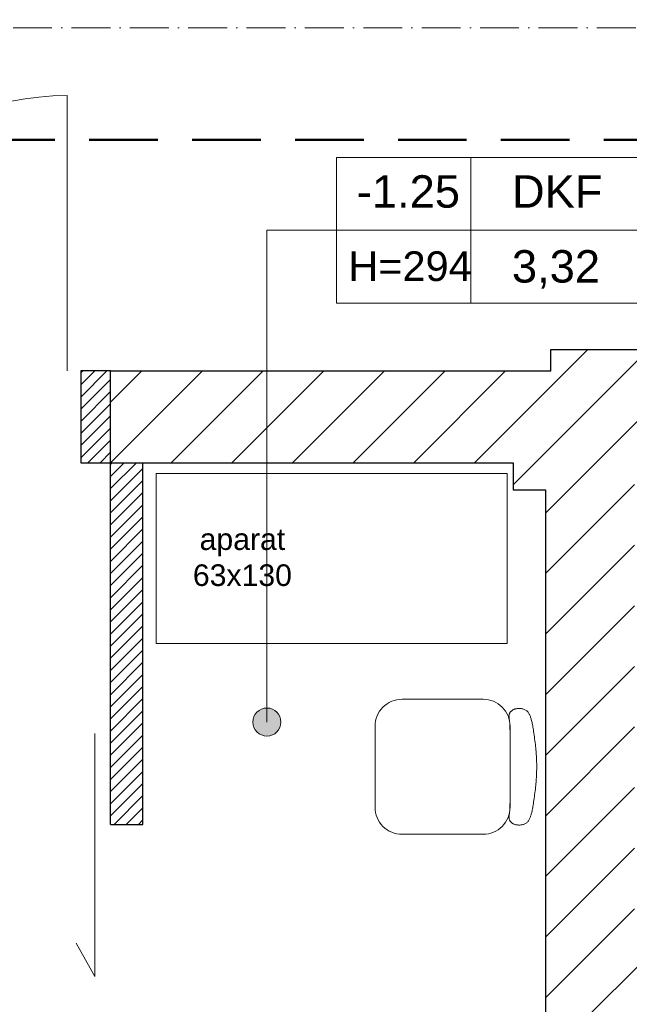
# Model space of a CAD drawing. Header units: millimetres. Extents: x 26866 to 1024070, y -428191 to 408885.
# Tile 154 of 248: x 194300 to 196556, y 392236 to 395883. Entities that reach past the tile are written whole.
import ezdxf

# ---------------------------------------------------------------- set-up
doc = ezdxf.new("R2010")
doc.units = ezdxf.units.MM
doc.header["$LTSCALE"] = 2
doc.linetypes.add('ACAD_ISO10W100', pattern=[18, 12, -3, 0, -3])
doc.linetypes.add('DASHED', pattern=[19.05, 12.7, -6.35])
for name, color, linetype, lineweight in [('0_OPIS', 7, 'Continuous', 13), ('3DPLAN_A_DRZWI', 173, 'Continuous', 5), ('3DPLAN_A_TABELKA POMIESZCZEŃ', 7, 'Continuous', 0), ('A_6_STOLARKA_DRZWI', 6, 'Continuous', 0), ('A_TXT', 7, 'Continuous', 0), ('Opisy', 7, 'Continuous', 13)]:
    doc.layers.add(name, color=color, linetype=linetype, lineweight=lineweight)
for name, color, linetype in [('3DPLAN_A_KRESKOWANIE 1', 253, 'Continuous'), ('3DPLAN_A_OPIS', 8, 'Continuous'), ('3DPLAN_A_POMIESZCZENIE NUMER', 100, 'Continuous'), ('3DPLAN_K_NOŚNA', 7, 'Continuous'), ('A_POMIESZCZENIE OPIS', 100, 'Continuous')]:
    doc.layers.add(name, color=color, linetype=linetype)
doc.layers.add('FURNITURE ZD 1 500', color=7, linetype='Continuous', lineweight=13, true_color=0x9fa8a5)
doc.styles.add('ARIAL', font='arial.ttf')

# ---------------------------------------------------------------- blocks, each defined once
blk = doc.blocks.new('tabelka dla tp')
at = {"layer": '3DPLAN_A_TABELKA POMIESZCZEŃ'}
for p, q in [((49.7, 54), (49.7, 0)), ((0, 27), (243.13, 27))]:
    blk.add_line(p, q, dxfattribs=at)
blk.add_lwpolyline([(0, 54), (243.13, 54), (243.13, 0), (0, 0)], close=True, dxfattribs=at)
at = {"layer": '3DPLAN_A_POMIESZCZENIE NUMER', "color": 7, "style": 'ARIAL'}
blk.add_attdef('NUMER', (2.23, 35.39), '', height=12, dxfattribs=at)
at = {"layer": 'A_POMIESZCZENIE OPIS', "insert": (112.2, 19.75), "char_height": 12, "width": 36.4122, "attachment_point": 1, "style": 'ARIAL'}
blk.add_mtext('{\\C7;m²}', dxfattribs=at)
at = {"layer": 'A_POMIESZCZENIE OPIS', "color": 7, "style": 'ARIAL'}
for tag, p in [('NAZWA', (51.73, 35.39)), ('POWIERZCHNIA', (51.06, 7.24))]:
    blk.add_attdef(tag, p, '', height=12, dxfattribs=at)
blk = doc.blocks.new('S50')
at = {"lineweight": 9, "ltscale": 0.0235}
blk.add_lwpolyline([(-0.1399, 0.4996), (-0.1468, 0.4994), (-0.1525, 0.4992), (-0.1572, 0.499), (-0.161, 0.4988), (-0.164, 0.4985), (-0.1666, 0.4982), (-0.1687, 0.4979), (-0.1707, 0.4977), (-0.1726, 0.4974), (-0.1744, 0.4971), (-0.1761, 0.4968), (-0.1779, 0.4966), (-0.1796, 0.4964), (-0.1813, 0.4962), (-0.183, 0.4961), (-0.1847, 0.496), (-0.1863, 0.4959), (-0.188, 0.4959), (-0.1897, 0.496), (-0.1913, 0.4962), (-0.1929, 0.4964), (-0.1945, 0.4968), (-0.196, 0.4973), (-0.1975, 0.4978), (-0.199, 0.4985), (-0.2004, 0.4993), (-0.2017, 0.5002), (-0.203, 0.5012), (-0.2042, 0.5023), (-0.2054, 0.5035), (-0.2065, 0.5047), (-0.2076, 0.506), (-0.2086, 0.5074), (-0.2096, 0.5088), (-0.2105, 0.5103), (-0.2113, 0.5119), (-0.2121, 0.5136), (-0.2129, 0.5154), (-0.2135, 0.5173), (-0.2141, 0.5193), (-0.2146, 0.5215), (-0.2151, 0.5237), (-0.2154, 0.5261), (-0.2157, 0.5286), (-0.2159, 0.5312), (-0.2159, 0.5339), (-0.2158, 0.5365), (-0.2156, 0.5393), (-0.2153, 0.542), (-0.2148, 0.5447), (-0.2141, 0.5474), (-0.2134, 0.5501), (-0.2124, 0.5526), (-0.2113, 0.5551), (-0.2101, 0.5574), (-0.2087, 0.5596), (-0.2072, 0.5616), (-0.2055, 0.5635), (-0.2037, 0.5652), (-0.2017, 0.5667), (-0.1997, 0.5682), (-0.1975, 0.5695), (-0.1953, 0.5708), (-0.1931, 0.5719), (-0.1907, 0.573), (-0.1883, 0.574), (-0.1858, 0.575), (-0.1832, 0.5759), (-0.1805, 0.5768), (-0.1776, 0.5777), (-0.1746, 0.5785), (-0.1714, 0.5794), (-0.168, 0.5802), (-0.1644, 0.5811), (-0.1606, 0.5819), (-0.1564, 0.5828), (-0.152, 0.5836), (-0.1472, 0.5845), (-0.142, 0.5854), (-0.1364, 0.5863), (-0.1304, 0.5872), (-0.124, 0.5881), (-0.1174, 0.5891), (-0.1105, 0.59), (-0.1035, 0.5909), (-0.0965, 0.5917), (-0.0894, 0.5926), (-0.0825, 0.5934), (-0.0758, 0.5941), (-0.0692, 0.5948), (-0.0628, 0.5954), (-0.0567, 0.596), (-0.0508, 0.5965), (-0.0451, 0.597), (-0.0397, 0.5974), (-0.0346, 0.5977), (-0.0297, 0.5979), (-0.0251, 0.5981), (-0.0208, 0.5982), (-0.0166, 0.5983), (-0.0125, 0.5984), (-0.0085, 0.5984), (-0.0046, 0.5984), (-0.0007, 0.5984), (0.0033, 0.5984), (0.0073, 0.5984), (0.0114, 0.5984), (0.0156, 0.5983), (0.02, 0.5982), (0.0245, 0.5981), (0.0293, 0.5979), (0.0342, 0.5977), (0.0395, 0.5974), (0.045, 0.597), (0.0507, 0.5965), (0.0566, 0.596), (0.0628, 0.5954), (0.0692, 0.5948), (0.0758, 0.5941), (0.0825, 0.5934), (0.0894, 0.5926), (0.0965, 0.5917), (0.1035, 0.5909), (0.1105, 0.59), (0.1174, 0.5891), (0.124, 0.5881), (0.1304, 0.5872), (0.1364, 0.5863), (0.142, 0.5854), (0.1472, 0.5845), (0.152, 0.5836), (0.1564, 0.5828), (0.1606, 0.5819), (0.1644, 0.5811), (0.168, 0.5802), (0.1714, 0.5794), (0.1746, 0.5785), (0.1776, 0.5777), (0.1805, 0.5768), (0.1832, 0.5759), (0.1858, 0.575), (0.1883, 0.574), (0.1907, 0.573), (0.1931, 0.5719), (0.1953, 0.5708), (0.1975, 0.5695), (0.1997, 0.5682), (0.2017, 0.5667), (0.2037, 0.5652), (0.2055, 0.5635), (0.2072, 0.5616), (0.2087, 0.5596), (0.2101, 0.5574), (0.2113, 0.5551), (0.2124, 0.5526), (0.2134, 0.5501), (0.2141, 0.5474), (0.2148, 0.5447), (0.2153, 0.542), (0.2156, 0.5393), (0.2158, 0.5365), (0.2159, 0.5339), (0.2159, 0.5312), (0.2157, 0.5286), (0.2154, 0.5261), (0.2151, 0.5237), (0.2146, 0.5215), (0.2141, 0.5193), (0.2135, 0.5173), (0.2129, 0.5154), (0.2121, 0.5136), (0.2113, 0.5119), (0.2105, 0.5103), (0.2096, 0.5088), (0.2086, 0.5074), (0.2076, 0.506), (0.2065, 0.5047), (0.2054, 0.5035), (0.2042, 0.5023), (0.203, 0.5012), (0.2017, 0.5002), (0.2004, 0.4993), (0.199, 0.4985), (0.1975, 0.4978), (0.196, 0.4973), (0.1945, 0.4968), (0.1929, 0.4964), (0.1913, 0.4962), (0.1897, 0.496), (0.188, 0.4959), (0.1863, 0.4959), (0.1847, 0.496), (0.183, 0.4961), (0.1813, 0.4962), (0.1796, 0.4964), (0.1779, 0.4966), (0.1761, 0.4968), (0.1744, 0.4971), (0.1726, 0.4974), (0.1707, 0.4977), (0.1687, 0.4979), (0.1666, 0.4982), (0.164, 0.4985), (0.161, 0.4988), (0.1572, 0.499), (0.1525, 0.4992), (0.1468, 0.4994), (0.1399, 0.4996), (0.1316, 0.4997), (0.1222, 0.4998), (0.1118, 0.4999), (0.1005, 0.5), (0.0886, 0.5), (0.0762, 0.5), (0.0635, 0.5), (0.0507, 0.5), (0.038, 0.5), (0.0253, 0.5), (0.0126, 0.5), (0, 0.5), (-0.0126, 0.5), (-0.0253, 0.5), (-0.038, 0.5), (-0.0507, 0.5), (-0.0635, 0.5), (-0.0762, 0.5), (-0.0886, 0.5), (-0.1005, 0.5), (-0.1118, 0.4999), (-0.1222, 0.4998), (-0.1316, 0.4997)], close=True, dxfattribs=at)
blk.add_lwpolyline([(-0.25, 0.1), (-0.25, 0.4, -0.414214), (-0.15, 0.5), (0.15, 0.5, -0.414214), (0.25, 0.4), (0.25, 0.1, -0.414214), (0.15, 0), (-0.15, 0, -0.414214)], format="xyb", close=True, dxfattribs=at)
blk = doc.blocks.new('kondygnacja -1')
at = {"layer": '3DPLAN_A_KRESKOWANIE 1'}
h = blk.add_hatch(dxfattribs=at)
h.set_pattern_fill('ANSI31', color=256, scale=7.5, style=0)
h.set_pattern_definition([(45, (23044.838, -26883.88), (-16.83798, 16.83798), [])])
h.paths.add_polyline_path([(31677.49, -24430.84), (30214.87, -24430.84), (30214.87, -24470.84), (30429.61, -24470.84), (30429.61, -24477.84), (30447.61, -24477.84), (30447.61, -24818.84), (30476.61, -24818.84), (30476.61, -24470.84), (31012.61, -24470.84), (31012.61, -24478.84), (31079.61, -24478.84), (31079.61, -24470.84), (31638.61, -24470.84), (31638.61, -25036.84), (31079.61, -25036.84), (31079.61, -25028.84), (31012.61, -25028.84), (31012.61, -25036.84), (30611.38, -25036.84), (30611.38, -25072.84), (31023.61, -25072.84), (31034.61, -25082.84), (31034.61, -25330.84), (31023.61, -25340.84), (30831.4, -25340.84, -0.038531), (30832.58, -25356.18), (30832.58, -25371.84), (31079.61, -25371.84), (31079.61, -25072.84), (31638.61, -25072.84), (31638.61, -25943.84), (30832.58, -25943.84), (30832.58, -26009.84), (31677.49, -26009.84)])
h.paths.add_polyline_path([(30682.61, -26009.84), (30832.58, -26009.84), (30832.58, -25943.84), (30760.61, -25943.84), (30760.61, -25454.67), (30735.61, -25464.58), (30735.61, -25943.84), (30682.61, -25943.84)])
h.paths.add_polyline_path([(30679.61, -25371.84), (30735.61, -25371.84), (30735.61, -25464.58), (30760.61, -25454.67), (30760.61, -25371.84), (30832.58, -25371.84), (30832.58, -25356.18, 0.038531), (30831.4, -25340.84), (30679.61, -25340.84)])
h.paths.add_polyline_path([(30355.83, -25371.84), (30425.61, -25371.84), (30425.61, -25379.84), (30463.61, -25379.84), (30463.61, -25424.74), (30471.61, -25424.74), (30471.61, -25395.84), (30533.61, -25395.84), (30533.61, -25371.84), (30576.61, -25371.84), (30576.61, -25341.84), (30472.61, -25341.84), (30472.61, -25326.84), (30427.61, -25326.84), (30427.61, -25341.84), (30355.83, -25341.84)])
h.paths.add_polyline_path([(30456.61, -25936.84), (30425.61, -25936.84), (30425.61, -25945.84), (30380.61, -25945.84), (30380.61, -26009.84), (30512.61, -26009.84), (30512.61, -25943.84), (30466.61, -25943.84), (30466.61, -25712.84), (30456.61, -25712.84)])
h.paths.add_polyline_path([(28888.61, -25941.84), (28888.61, -26009.84), (29013.61, -26009.84), (29013.61, -25941.84)])
h.paths.add_polyline_path([(28591.17, -26009.84), (28591.17, -25944.84), (28547.61, -25944.84), (28547.61, -26009.84)])
h.paths.add_polyline_path([(28624.61, -25870.53), (28654.8, -25870.53), (28654.8, -25924.53), (28624.61, -25924.53), (28624.61, -25944.84), (28591.17, -25944.84), (28591.17, -26009.84), (28713.61, -26009.84), (28713.61, -25941.84), (28672.61, -25941.84), (28672.61, -25932.84), (28657.61, -25932.84), (28657.61, -25716.84), (28624.61, -25716.84)])
h.paths.add_polyline_path([(28372.61, -25944.84), (28328.61, -25944.84), (28328.61, -25907.84), (28282.61, -25907.84), (28282.61, -25944.84), (28248.61, -25944.84), (28248.61, -26009.84), (28372.61, -26009.84)])
h.paths.add_polyline_path([(28092.61, -25563.84), (28054.61, -25563.84), (28054.61, -25383.84), (28067.6, -25383.84), (28067.61, -25375.84), (28340.61, -25375.84), (28340.61, -25341.84), (28070.61, -25341.84), (28070.61, -25332.84), (28030.61, -25332.84), (28030.61, -25395.6), (28048.71, -25395.6), (28048.71, -25449.6), (28030.61, -25449.6), (28030.61, -26009.84), (28073.61, -26009.84), (28073.61, -25944.84), (28054.61, -25944.84), (28054.61, -25668.84), (28092.61, -25668.84)])
h.paths.add_polyline_path([(27949.61, -25495.75), (27949.61, -25507.75), (27983.29, -25507.75), (27983.29, -25521.75), (27949.61, -25521.75), (27949.61, -25531.84), (27999.61, -25531.84), (27999.61, -25934.84), (27982.61, -25934.84), (27982.61, -25942.84), (27947.61, -25942.84), (27947.61, -26009.84), (28026.62, -26009.84), (28026.62, -25449.6), (27999.61, -25449.6), (27999.61, -25463.84), (27949.61, -25463.84), (27949.61, -25481.75), (27983.29, -25481.75), (27983.29, -25495.75)])
h.paths.add_polyline_path([(27982.61, -25361.84), (27952.61, -25361.84), (27952.61, -25332.84), (28026.62, -25332.84), (28026.62, -25395.6), (27999.61, -25395.6), (27999.61, -25377.84), (27982.61, -25377.84)])
h.paths.add_polyline_path([(26818.61, -25892.84), (26781.49, -25892.84), (26781.49, -26009.84), (26894.54, -26009.84), (26894.54, -25942.84), (26830.61, -25942.84), (26830.61, -25930.84), (26818.61, -25930.84)])
h.paths.add_polyline_path([(26894.54, -26009.84), (27115.94, -26009.84), (27115.94, -25942.84), (26894.54, -25942.84)])
h.paths.add_polyline_path([(27115.94, -25942.84), (27115.94, -26009.84), (27466.61, -26009.84), (27466.61, -25942.84), (27427.61, -25942.84), (27427.61, -25933.84), (27384.61, -25933.84), (27384.61, -25942.84)])
h.paths.add_polyline_path([(27641.61, -25942.84), (27641.61, -26009.84), (27802.61, -26009.84), (27802.61, -25942.84)])
h.paths.add_polyline_path([(30621.1, -25040.47), (30688.37, -25040.47), (30688.37, -25072.87), (30621.1, -25072.87)], flags=24)
at = {"layer": '3DPLAN_A_KRESKOWANIE 1', "transparency": 33554687}
h = blk.add_hatch(dxfattribs=at)
h.set_pattern_fill('ANSI31', color=256, scale=5, style=0)
h.set_pattern_definition([(45, (27744.33, -25978.128), (-11.22532, 11.22532), [])])
h.paths.add_polyline_path([(29057.61, -25353.18), (29057.61, -25341.84), (28673.61, -25341.84), (28673.61, -25333.84), (28626.61, -25333.84), (28626.61, -25341.84), (28463.61, -25341.84), (28463.61, -25375.84), (28475.61, -25375.84), (28612.61, -25375.84), (28612.61, -25385.84), (28624.61, -25385.84), (28624.61, -25599.8), (28624.61, -25611.8), (28624.61, -25626.84), (28657.61, -25626.84), (28709.61, -25626.84), (28709.61, -25554.84), (28657.61, -25554.84), (28657.61, -25380.84), (28675.61, -25380.84), (28675.61, -25371.84), (28837.61, -25371.84), (28847.61, -25371.84), (29027.61, -25371.84), (29037.61, -25371.84), (29057.61, -25371.84), (29057.61, -25360.5)])
at = {"layer": '3DPLAN_A_OPIS', "lineweight": 0, "transparency": 33554687}
h = blk.add_hatch(dxfattribs=at)
h.set_pattern_fill('ANSI31', color=1)
h.set_pattern_definition([(45, (5728.076, 0), (-2.24506403, 2.24506403), [])])
h.paths.add_polyline_path([(28452.61, -25375.84), (28461.61, -25375.84), (28463.61, -25375.84), (28463.61, -25341.84), (28452.61, -25341.84)])
h = blk.add_hatch(dxfattribs=at)
h.set_pattern_fill('ANSI31', color=1)
h.set_pattern_definition([(45, (5728.076, 0), (-2.24506403, 2.24506403), [])])
h.paths.add_polyline_path([(28313.61, -25375.84), (28313.61, -25431.84), (28328.61, -25431.84), (28328.61, -25375.84), (28313.61, -25375.84)], is_closed=False)
h.paths.add_polyline_path([(28109.76, -25578.84), (28316.61, -25578.84), (28316.61, -25632.18), (28328.61, -25632.18), (28328.61, -25532.84), (28313.61, -25532.84), (28313.61, -25563.84), (28092.61, -25563.84), (28092.61, -25578.84), (28109.76, -25578.84)], is_closed=False)
h.paths.add_polyline_path([(28328.61, -25907.84), (28328.61, -25753.18), (28420.63, -25753.18), (28420.63, -25741.18), (28328.61, -25741.18), (28328.61, -25735.18), (28316.61, -25735.18), (28316.61, -25907.84)])
h.paths.add_polyline_path([(28463.61, -25599.8), (28463.61, -25611.8), (28624.61, -25611.8), (28624.61, -25599.8)])
h.paths.add_polyline_path([(28463.61, -25509.8), (28475.61, -25509.8), (28475.61, -25375.84), (28463.61, -25375.84)])
h.paths.add_polyline_path([(28837.61, -25371.84), (28837.61, -25606.84), (28847.61, -25606.84), (28847.61, -25371.84)])
h.paths.add_polyline_path([(29027.61, -25606.84), (29037.61, -25606.84), (29037.61, -25371.84), (29027.61, -25371.84)])
h.paths.add_polyline_path([(28983.61, -25728.84), (28995.61, -25728.84), (28995.61, -25716.84), (28971.61, -25716.84), (28971.61, -25941.84), (28983.61, -25941.84)])
h.paths.add_polyline_path([(29227.61, -25716.84), (29090.61, -25716.84), (29090.61, -25728.84), (29227.61, -25728.84)])
h.paths.add_polyline_path([(29227.61, -25601.84), (29132.61, -25601.84), (29132.61, -25606.84), (29227.61, -25606.84), (29227.61, -25601.84)], is_closed=False)
at = {"layer": 'Opisy', "ltscale": 0.5}
h = blk.add_hatch(color=256, dxfattribs=at)
h.dxf.hatch_style = 1
h.paths.add_polyline_path([(28519.93, -25476.84), (28519.93, -25466.93, 0.73336)])
h.paths.add_polyline_path([(28519.93, -25466.93), (28519.93, -25476.84, 0.076465), (28521.49, -25477.08, 1.165591)])
at = {"layer": '3DPLAN_A_DRZWI'}
for p, q in [((28457.84, -25566.09), (28457.84, -25476.09)), ((28450.91, -25553.76), (28457.84, -25566.09))]:
    blk.add_line(p, q, dxfattribs=at)
at = {"layer": '3DPLAN_A_OPIS', "color": 1, "lineweight": 30}
for p, q in [((28463.61, -25509.8), (28463.61, -25375.84)), ((28475.61, -25509.8), (28475.61, -25375.84)), ((28463.61, -25509.8), (28475.61, -25509.8))]:
    blk.add_line(p, q, dxfattribs=at)
blk.add_lwpolyline([(28452.61, -25375.84), (28463.61, -25375.84), (28463.61, -25341.84), (28452.61, -25341.84)], close=True, dxfattribs=at)
at = {"layer": '3DPLAN_A_TABELKA POMIESZCZEŃ', "ltscale": 0.5}
for p, q in [((28521.49, -25289.73), (28521.49, -25471.89)), ((28547.23, -25289.73), (28521.49, -25289.73))]:
    blk.add_line(p, q, dxfattribs=at)
at = {"layer": '3DPLAN_K_NOŚNA'}
for p, q in [((28626.61, -25333.84), (28673.61, -25333.84)), ((28626.61, -25341.84), (28626.61, -25333.84)), ((28463.61, -25375.84), (28463.61, -25341.84)), ((28463.61, -25341.84), (28626.61, -25341.84)), ((28463.61, -25375.84), (28612.61, -25375.84)), ((28612.61, -25375.84), (28612.61, -25385.84)), ((28612.61, -25385.84), (28624.61, -25385.84)), ((28624.61, -25385.84), (28624.61, -25626.84))]:
    blk.add_line(p, q, dxfattribs=at)
at = {"layer": 'A_6_STOLARKA_DRZWI'}
blk.add_line((28447.53, -25341.84), (28447.53, -25239.84), dxfattribs=at)
blk.add_arc((28447.61, -25341.84), 102, 90.041, 180, dxfattribs=at)
at = {"layer": 'A_TXT', "linetype": 'ACAD_ISO10W100', "ltscale": 0.6}
blk.add_line((28189.82, -25214.73), (29320.12, -25214.73), dxfattribs=at)
at = {"layer": 'FURNITURE ZD 1 500'}
blk.add_lwpolyline([(28480.45, -25442.78), (28610.45, -25442.78), (28610.45, -25379.78), (28480.45, -25379.78)], close=True, dxfattribs=at)
at = {"layer": 'Opisy', "color": 1, "linetype": 'DASHED', "lineweight": 50}
blk.add_lwpolyline([(27941.9, -26548.57), (26779.33, -26548.57, -0.414214), (26679.33, -26448.57), (26679.33, -25356.18, -0.414214), (26779.33, -25256.18), (29162.17, -25256.18, -0.414214), (29262.17, -25356.18), (29262.17, -26124.03, -0.414214), (29162.17, -26224.03), (28141.9, -26224.03, 0.414214), (28041.9, -26324.03), (28041.9, -26448.57, -0.414214)], format="xyb", close=True, dxfattribs=at)
at = {"layer": 'Opisy', "ltscale": 0.5}
blk.add_circle((28521.49, -25471.89), 5.19, dxfattribs=at)
at = {"layer": '3DPLAN_A_TABELKA POMIESZCZEŃ', "ltscale": 0.5}
ref = blk.add_blockref('tabelka dla tp', (28547.23, -25316.73), dxfattribs=at)
ref.add_attrib('NUMER', '-1.25', (28554.76, -25281.34), dxfattribs={"layer": '3DPLAN_A_POMIESZCZENIE NUMER', "color": 0, "height": 12, "style": 'ARIAL'})
ref.add_attrib('NAZWA', 'DKF', (28612.19, -25281.34), dxfattribs={"layer": 'A_POMIESZCZENIE OPIS', "color": 0, "height": 12, "style": 'ARIAL'})
ref.add_attrib('POWIERZCHNIA', '3,32', (28612.19, -25309.09), dxfattribs={"layer": 'A_POMIESZCZENIE OPIS', "color": 0, "height": 12, "style": 'ARIAL'})
at = {"layer": 'FURNITURE ZD 1 500', "extrusion": (-1.54228e-17, 1.54228e-17, -1), "xscale": -100, "yscale": 100, "zscale": -100, "rotation": 89.99999999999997}
blk.add_blockref('S50', (-28561.52, -25488.45), dxfattribs=at)
at = {"layer": '3DPLAN_A_OPIS', "color": 1, "lineweight": 30, "style": 'ARIAL'}
for tag, p in [('PRZESUNIĘCIE_WEJŚCIA', (27655.16, -24535.33)), ('WYŁĄCZONE', (27007.18, -24723.98)), ('Z_OPRACOWANIA', (26996.84, -24746.42)), ('WYŁĄCZONE', (30803.05, -24760.87)), ('Z_OPRACOWANIA', (30792.71, -24783.3)), ('WYŁĄCZONE', (28894.9, -24826.59)), ('Z_OPRACOWANIA', (28884.56, -24849.03)), ('POWIĘKSZENIE_WEJŚCIA', (28313.68, -25144.41)), ('POWIĘKSZENIE_WEJŚCIA', (29600.62, -25191.36)), ('POWIĘKSZENIE_WEJŚCIA', (28011.45, -25235.42)), ('WYŁĄCZONE', (29754.42, -25678.17)), ('Z_OPRACOWANIA', (29744.08, -25700.6)), ('WYJŚCIE_EWAKUACYJNE', (27763.79, -26106.07))]:
    blk.add_attdef(tag, p, '', height=12, dxfattribs=at)
at = {"layer": '3DPLAN_A_OPIS', "color": 0, "lineweight": 30, "style": 'ARIAL'}
for tag, p in [('UGUL_1', (29350.3, -24586.01)), ('UGUL_2', (29622.92, -24586.01)), ('UGUL_3', (29833.15, -24586.01))]:
    blk.add_attdef(tag, p, '', height=12, dxfattribs=at)
at = {"layer": '3DPLAN_A_TABELKA POMIESZCZEŃ', "color": 7, "ltscale": 0.5, "width": 59.2068, "style": 'ARIAL'}
for s, insert, char_height, attachment_point in [('H=294', (28551.61, -25297.53), 11, 1), ('aparat\\P63x130', (28512.42, -25410.87), 8, 5)]:
    blk.add_mtext(s, dxfattribs=dict(at, insert=insert, char_height=char_height, attachment_point=attachment_point))
at = {"layer": '3DPLAN_A_TABELKA POMIESZCZEŃ', "ltscale": 0.5, "style": 'ARIAL'}
for tag, p in [('KURTYNA', (27861.91, -26064.85)), ('POWIETRZNA', (27861.91, -26084.56))]:
    blk.add_attdef(tag, p, '', height=12, dxfattribs=at)

msp = doc.modelspace()

# ---------------------------------------------------------------- block references
at = {"layer": '0_OPIS', "xscale": 10, "yscale": 10, "zscale": 10}
msp.add_blockref('kondygnacja -1', (-90000, 648000), dxfattribs=at)

doc.saveas('drawing.dxf')
